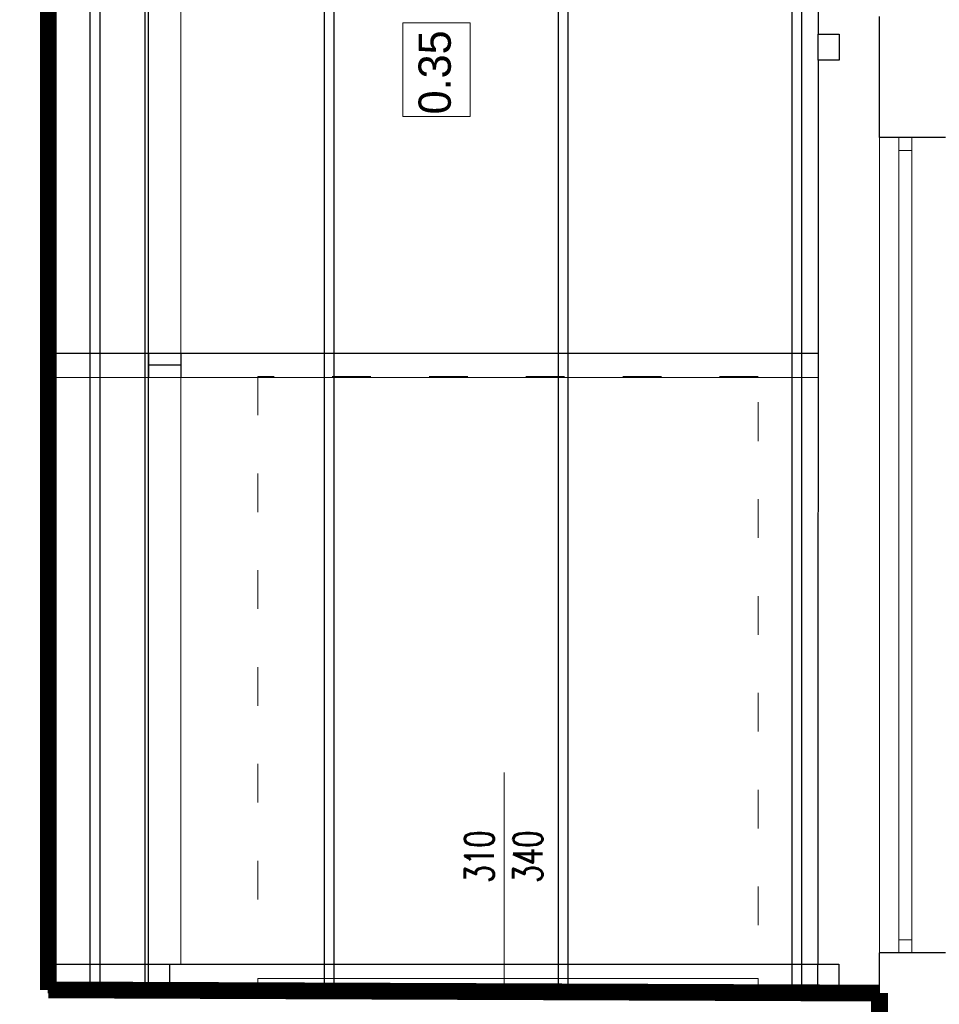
# Model space of a CAD drawing. Header units: millimetres. Extents: x -2948 to 78628, y 64669 to 215420.
# Tile 242 of 256: x 54513 to 55083, y 158750 to 159360. Entities that reach past the tile are written whole.
import ezdxf

# ---------------------------------------------------------------- set-up
doc = ezdxf.new("R2010")
doc.units = ezdxf.units.MM
for name, pattern in [('ACAD_ISO03W100', [30, 12, -18]), ('B0301', [25, 12.5, -6.25, 0, -6.25]), ('HIDDEN', [9.525, 6.35, -3.175])]:
    doc.linetypes.add(name, pattern=pattern)
doc.layers.add('C--L99b', color=1, linetype='Continuous')
doc.layers.add('KONSTR.STALOWA', color=42, linetype='Continuous')
for name, color, linetype, lineweight in [('NOWE SCIANY', 3, 'Continuous', 13), ('OPIS', 2, 'Continuous', 13), ('pomiwszczenia', 95, 'Continuous', 20), ('POMOC', 1, 'Continuous', 13), ('STOLARKA', 3, 'Continuous', 13), ('WYMIAR', 5, 'Continuous', 13), ('ŚCIANY', 7, 'Continuous', 30)]:
    doc.layers.add(name, color=color, linetype=linetype, lineweight=lineweight)
doc.styles.add('style2', font='romans.shx', dxfattribs={"width": 0.7})
doc.dimstyles.new('100', dxfattribs={"dimscale": 80, "dimtxt": 0.2, "dimasz": 0.2, "dimexe": 1.25, "dimexo": 0.625, "dimgap": 0.05, "dimtad": 1, "dimdec": 0, "dimdsep": 46, "dimlunit": 6, "dimtxsty": 'style2', "dimblk1": 'TICK', "dimblk2": 'TICK', "dimsah": 1, "dimcen": 0.2, "dimse1": 1, "dimse2": 1, "dimclrd": 256, "dimclrt": 2, "dimadec": 0, "dimazin": 0, "dimtfac": 1, "dimtdec": 0, "dimtix": 1, "dimtmove": 1, "dimatfit": 0, "dimldrblk": 'DOTSMALL', "dimfxl": 1, "dimtolj": 1, "dimtzin": 0, "dimarcsym": 0})

# ---------------------------------------------------------------- blocks, each defined once
blk = doc.blocks.new('TICK')
at = {"color": 5}
for p, q in [((0, -0.75), (0, 0.75)), ((-1, 0), (1, 0))]:
    blk.add_line(p, q, dxfattribs=at)
at = {"const_width": 0.1}
blk.add_lwpolyline([(-0.354, -0.354), (0.354, 0.354)], dxfattribs=at)
blk = doc.blocks.new('*D1824')
at = {"layer": 'Defpoints', "color": 0, "ltscale": 2, "transparency": 16777216}
for p in [(54986.77, 159866.62), (54327.21, 159361.62), (54981.25, 159361.62)]:
    blk.add_point(p, dxfattribs=at)
at = {"layer": 'WYMIAR', "lineweight": -2, "ltscale": 2, "transparency": 16777216}
blk.add_line((54327.21, 159850.62), (54327.21, 159377.62), dxfattribs=at)
at = {"layer": 'WYMIAR', "lineweight": -2, "ltscale": 2, "transparency": 16777216, "xscale": 16, "yscale": 16, "zscale": 16}
for p, rotation in [((54327.21, 159866.62), 90), ((54327.21, 159361.62), 270)]:
    blk.add_blockref('TICK', p, dxfattribs=dict(at, rotation=rotation))
at = {"layer": 'WYMIAR', "color": 2, "ltscale": 2, "transparency": 16777216, "insert": (54315.21, 159614.12), "char_height": 16, "attachment_point": 5, "rotation": 90, "style": 'style2'}
blk.add_mtext('\\A1;505', dxfattribs=at)
blk = doc.blocks.new('_DotSmall')
at = {"layer": 'OPIS', "color": 0, "const_width": 0.5}
blk.add_lwpolyline([(-0.0625, 0, 1), (0.0625, 0, 1)], format="xyb", close=True, dxfattribs=at)
blk = doc.blocks.new('*D1890')
at = {"layer": 'Defpoints', "color": 0, "ltscale": 2, "transparency": 16777216}
for p in [(54287.99, 162958.62), (55029.97, 162958.62), (55030.01, 153291.62)]:
    blk.add_point(p, dxfattribs=at)
at = {"layer": 'WYMIAR', "lineweight": -2, "ltscale": 2, "transparency": 16777216}
blk.add_line((54288.03, 153307.62), (54287.99, 162942.62), dxfattribs=at)
at = {"layer": 'WYMIAR', "lineweight": -2, "ltscale": 2, "transparency": 16777216, "xscale": 16, "yscale": 16, "zscale": 16}
for p, rotation in [((54287.99, 162958.62), 90.00020786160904), ((54288.03, 153291.62), 270.0002078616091)]:
    blk.add_blockref('TICK', p, dxfattribs=dict(at, rotation=rotation))
at = {"layer": 'WYMIAR', "color": 2, "ltscale": 2, "transparency": 16777216, "insert": (54275.53, 158125.12), "char_height": 16, "attachment_point": 5, "rotation": 90.00021, "style": 'style2'}
blk.add_mtext('\\A1;9\xa0667', dxfattribs=at)
blk = doc.blocks.new('*D1908')
at = {"layer": 'Defpoints', "color": 0, "ltscale": 2, "transparency": 16777216}
for p in [(54359.15, 158755.62), (55097.36, 158755.62), (55097.36, 158725.62)]:
    blk.add_point(p, dxfattribs=at)
at = {"layer": 'WYMIAR', "lineweight": -2, "ltscale": 2, "transparency": 16777216}
for p, q in [((54359.15, 158771.62), (54359.15, 158787.62)), ((54359.15, 158725.62), (54359.15, 158755.62)), ((54359.15, 158709.62), (54359.15, 158693.62))]:
    blk.add_line(p, q, dxfattribs=at)
at = {"layer": 'WYMIAR', "lineweight": -2, "ltscale": 2, "transparency": 16777216, "xscale": 16, "yscale": 16, "zscale": 16}
for p, rotation in [((54359.15, 158755.62), 270), ((54359.15, 158725.62), 90)]:
    blk.add_blockref('TICK', p, dxfattribs=dict(at, rotation=rotation))
at = {"layer": 'WYMIAR', "color": 2, "ltscale": 2, "transparency": 16777216, "insert": (54347.15, 158740.62), "char_height": 16, "attachment_point": 5, "rotation": 90, "style": 'style2'}
blk.add_mtext('\\A1;30', dxfattribs=at)
blk = doc.blocks.new('*D1909')
at = {"layer": 'Defpoints', "color": 0, "ltscale": 2, "transparency": 16777216}
for p in [(54359.15, 158905.62), (55086.96, 158905.62), (55097.36, 158755.62)]:
    blk.add_point(p, dxfattribs=at)
at = {"layer": 'WYMIAR', "lineweight": -2, "ltscale": 2, "transparency": 16777216}
blk.add_line((54359.15, 158771.62), (54359.15, 158889.62), dxfattribs=at)
at = {"layer": 'WYMIAR', "lineweight": -2, "ltscale": 2, "transparency": 16777216, "xscale": 16, "yscale": 16, "zscale": 16}
for p, rotation in [((54359.15, 158905.62), 90), ((54359.15, 158755.62), 270)]:
    blk.add_blockref('TICK', p, dxfattribs=dict(at, rotation=rotation))
at = {"layer": 'WYMIAR', "color": 2, "ltscale": 2, "transparency": 16777216, "insert": (54347.15, 158830.62), "char_height": 16, "attachment_point": 5, "rotation": 90, "style": 'style2'}
blk.add_mtext('\\A1;150', dxfattribs=at)
blk = doc.blocks.new('*D1936')
at = {"layer": 'Defpoints', "color": 0, "ltscale": 2, "transparency": 16777216}
for p in [(54359.15, 158917.62), (55071.96, 158917.62), (55071.96, 158905.62)]:
    blk.add_point(p, dxfattribs=at)
at = {"layer": 'WYMIAR', "lineweight": -2, "ltscale": 2, "transparency": 16777216}
for p, q in [((54359.15, 158933.62), (54359.15, 158949.62)), ((54359.15, 158905.62), (54359.15, 158917.62)), ((54359.15, 158889.62), (54359.15, 158873.62))]:
    blk.add_line(p, q, dxfattribs=at)
at = {"layer": 'WYMIAR', "lineweight": -2, "ltscale": 2, "transparency": 16777216, "xscale": 16, "yscale": 16, "zscale": 16}
for p, rotation in [((54359.15, 158917.62), 270), ((54359.15, 158905.62), 90)]:
    blk.add_blockref('TICK', p, dxfattribs=dict(at, rotation=rotation))
at = {"layer": 'WYMIAR', "color": 2, "ltscale": 2, "transparency": 16777216, "insert": (54347.15, 158911.62), "char_height": 16, "attachment_point": 5, "rotation": 90, "style": 'style2'}
blk.add_mtext('\\A1;12', dxfattribs=at)
blk = doc.blocks.new('*D1937')
at = {"layer": 'Defpoints', "color": 0, "ltscale": 2, "transparency": 16777216}
for p in [(54359.15, 159309.22), (55086.96, 159309.22), (55071.96, 158917.62)]:
    blk.add_point(p, dxfattribs=at)
at = {"layer": 'WYMIAR', "lineweight": -2, "ltscale": 2, "transparency": 16777216}
blk.add_line((54359.15, 158933.62), (54359.15, 159293.22), dxfattribs=at)
at = {"layer": 'WYMIAR', "lineweight": -2, "ltscale": 2, "transparency": 16777216, "xscale": 16, "yscale": 16, "zscale": 16}
for p, rotation in [((54359.15, 159309.22), 90), ((54359.15, 158917.62), 270)]:
    blk.add_blockref('TICK', p, dxfattribs=dict(at, rotation=rotation))
at = {"layer": 'WYMIAR', "color": 2, "ltscale": 2, "transparency": 16777216, "insert": (54347.15, 159113.42), "char_height": 16, "attachment_point": 5, "rotation": 90, "style": 'style2'}
blk.add_mtext('\\A1;392', dxfattribs=at)
blk = doc.blocks.new('*D1938')
at = {"layer": 'Defpoints', "color": 0, "ltscale": 2, "transparency": 16777216}
for p in [(54359.15, 159321.62), (55086.99, 159321.62), (55086.96, 159309.62)]:
    blk.add_point(p, dxfattribs=at)
at = {"layer": 'WYMIAR', "lineweight": -2, "ltscale": 2, "transparency": 16777216}
for p, q in [((54359.15, 159337.62), (54359.15, 159353.62)), ((54359.15, 159309.62), (54359.15, 159321.62)), ((54359.15, 159293.62), (54359.15, 159277.62))]:
    blk.add_line(p, q, dxfattribs=at)
at = {"layer": 'WYMIAR', "lineweight": -2, "ltscale": 2, "transparency": 16777216, "xscale": 16, "yscale": 16, "zscale": 16}
for p, rotation in [((54359.15, 159321.62), 270), ((54359.15, 159309.62), 90)]:
    blk.add_blockref('TICK', p, dxfattribs=dict(at, rotation=rotation))
at = {"layer": 'WYMIAR', "color": 2, "ltscale": 2, "transparency": 16777216, "insert": (54347.15, 159315.62), "char_height": 16, "attachment_point": 5, "rotation": 90, "style": 'style2'}
blk.add_mtext('\\A1;12', dxfattribs=at)
blk = doc.blocks.new('*D1939')
at = {"layer": 'Defpoints', "color": 0, "ltscale": 2, "transparency": 16777216}
for p in [(54359.15, 159923.62), (55095.96, 159923.62), (55086.99, 159321.62)]:
    blk.add_point(p, dxfattribs=at)
at = {"layer": 'WYMIAR', "lineweight": -2, "ltscale": 2, "transparency": 16777216}
blk.add_line((54359.15, 159337.62), (54359.15, 159907.62), dxfattribs=at)
at = {"layer": 'WYMIAR', "lineweight": -2, "ltscale": 2, "transparency": 16777216, "xscale": 16, "yscale": 16, "zscale": 16}
for p, rotation in [((54359.15, 159923.62), 90), ((54359.15, 159321.62), 270)]:
    blk.add_blockref('TICK', p, dxfattribs=dict(at, rotation=rotation))
at = {"layer": 'WYMIAR', "color": 2, "ltscale": 2, "transparency": 16777216, "insert": (54347.15, 159622.62), "char_height": 16, "attachment_point": 5, "rotation": 90, "style": 'style2'}
blk.add_mtext('\\A1;602', dxfattribs=at)

msp = doc.modelspace()

# ---------------------------------------------------------------- linework, layer by layer
at = {"layer": 'C--L99b', "color": 12, "linetype": 'B0301', "true_color": 0xdb0000, "const_width": 10.37}
for points in [[(54530.97, 159903.54), (54530.96, 158758.62)], [(54530.96, 158758.62), (55045.96, 158756.62)], [(55045.96, 158756.62), (55045.96, 154949.62)]]:
    msp.add_lwpolyline(points, dxfattribs=at)
at = {"layer": 'KONSTR.STALOWA', "ltscale": 2}
for p, q in [((54590.96, 158758.62), (54590.96, 159906.62)), ((54556.96, 158758.62), (54556.96, 159904.62)), ((54562.96, 158758.62), (54562.96, 159904.62)), ((54592.96, 158758.62), (54592.96, 159904.62)), ((54701.96, 158758.62), (54701.96, 159904.62)), ((54707.96, 158758.62), (54707.96, 159904.62)), ((54846.96, 158758.62), (54846.96, 159904.62)), ((54852.96, 158758.62), (54852.96, 159904.62)), ((54991.79, 158758.59), (54991.79, 159904.59)), ((54997.79, 158758.59), (54997.79, 159904.59)), ((55007.96, 159888.62), (55007.96, 159350.62)), ((55007.96, 159334.62), (55007.79, 158774.62)), ((54530.96, 159153.1), (55007.91, 159152.96)), ((54530.96, 159138.19), (54530.97, 159153.1)), ((54530.96, 159138.19), (55007.9, 159138.04)), ((54530.96, 158774.62), (55007.79, 158774.62)), ((54530.96, 158758.62), (54530.97, 158773.54)), ((55045.96, 158758.62), (54530.96, 158758.62)), ((55045.96, 158756.62), (54530.96, 158756.62))]:
    msp.add_line(p, q, dxfattribs=at)
at = {"layer": 'KONSTR.STALOWA', "linetype": 'HIDDEN', "ltscale": 2}
msp.add_line((54530.96, 158756.62), (54530.96, 159904.62), dxfattribs=at)
at = {"layer": 'KONSTR.STALOWA', "lineweight": 30, "ltscale": 2}
for p, q in [((54592.96, 159153.08), (54592.96, 159138.16)), ((54612.96, 159153.08), (54612.96, 159138.16)), ((54612.96, 159145.62), (54592.96, 159145.62))]:
    msp.add_line(p, q, dxfattribs=at)
for points in [[(55007.96, 159334.62), (55007.96, 159350.62), (55020.96, 159350.62), (55020.96, 159334.62)], [(54592.96, 158758.62), (54592.96, 158774.62), (54605.96, 158774.62), (54605.96, 158758.62)], [(55007.79, 158758.62), (55007.79, 158774.62), (55020.79, 158774.62), (55020.79, 158758.62)]]:
    msp.add_lwpolyline(points, close=True, dxfattribs=at)
at = {"layer": 'NOWE SCIANY'}
msp.add_line((54813.35, 158757.61), (54813.35, 158893.18), dxfattribs=at)
msp.add_line((54813.35, 158757.61), (54813.35, 158893.18), dxfattribs=at)
msp.add_line((54813.35, 158757.61), (54813.35, 158893.18), dxfattribs=at)
at = {"layer": 'NOWE SCIANY', "linetype": 'ACAD_ISO03W100', "ltscale": 2}
msp.add_lwpolyline([(54970.85, 158798.61), (54970.85, 159138.61), (54660.85, 159138.61), (54660.85, 158810.61)], dxfattribs=at)
at = {"layer": 'NOWE SCIANY', "ltscale": 2}
msp.add_lwpolyline([(54660.85, 158765.61), (54970.85, 158765.61), (54970.85, 158757.61), (54660.85, 158757.61)], close=True, dxfattribs=at)
at = {"layer": 'pomiwszczenia'}
msp.add_lwpolyline([(54750.57, 159299.76), (54750.57, 159357.65), (54792.26, 159357.65), (54792.26, 159299.76)], close=True, dxfattribs=at)
at = {"layer": 'POMOC'}
for p, q in [((54612.96, 158774.62), (54612.96, 159888.62)), ((55045.96, 158781.62), (55045.96, 159286.62))]:
    msp.add_line(p, q, dxfattribs=at)
at = {"layer": 'STOLARKA'}
for p, q in [((55057.96, 158781.62), (55057.96, 159286.62)), ((55065.96, 158781.62), (55065.96, 159286.62)), ((55057.96, 159278.62), (55065.96, 159278.62)), ((55057.96, 158789.62), (55065.96, 158789.62))]:
    msp.add_line(p, q, dxfattribs=at)
at = {"layer": 'STOLARKA', "ltscale": 2}
msp.add_line((54543.96, 158756.62), (55045.96, 158756.62), dxfattribs=at)
at = {"layer": 'ŚCIANY', "ltscale": 2}
for p, q in [((55045.96, 159286.62), (55045.96, 159361.62)), ((55080.96, 159286.62), (55045.96, 159286.62)), ((55086.96, 159286.62), (55045.96, 159286.62)), ((55045.96, 158673.62), (55045.96, 158781.62)), ((55080.96, 158781.62), (55045.96, 158781.62)), ((55086.96, 158781.62), (55045.96, 158781.62))]:
    msp.add_line(p, q, dxfattribs=at)

# ---------------------------------------------------------------- texts
at = {"layer": 'NOWE SCIANY', "linetype": 'Continuous', "ltscale": 0.2, "insert": (54789.06, 158825.01), "char_height": 18, "width": 280.1371, "attachment_point": 1, "rotation": 89.99152, "style": 'style2'}
msp.add_mtext('310\\P340', dxfattribs=at)
at = {"layer": 'pomiwszczenia', "insert": (54770.46, 159326.99), "char_height": 20, "attachment_point": 5, "rotation": 90}
msp.add_mtext_dynamic_manual_height_columns('0.35', width=0.7657, gutter_width=4.5, heights=[0], dxfattribs=at)

# ---------------------------------------------------------------- dimensions: what is measured, and where the dimension line sits
at = {"layer": 'WYMIAR', "ltscale": 2}
dim = msp.add_linear_dim(base=(54287.99, 162958.62), p1=(55030.01, 153291.62), p2=(55029.97, 162958.62), angle=90.00021, dimstyle='100', dxfattribs=at)
dim.commit()
dim.dimension.update_dxf_attribs({"geometry": '*D1890', "text_midpoint": (54287.53, 158125.12), "dimtype": 161})
for base, p1, p2, picture, middle in [((54359.15, 159923.62), (55086.99, 159321.62), (55095.96, 159923.62), '*D1939', (54347.15, 159622.62)), ((54327.21, 159361.62), (54986.77, 159866.62), (54981.25, 159361.62), '*D1824', (54315.21, 159614.12)), ((54359.15, 159321.62), (55086.96, 159309.62), (55086.99, 159321.62), '*D1938', (54347.15, 159315.62)), ((54359.15, 159309.22), (55071.96, 158917.62), (55086.96, 159309.22), '*D1937', (54347.15, 159113.42)), ((54359.15, 158917.62), (55071.96, 158905.62), (55071.96, 158917.62), '*D1936', (54347.15, 158911.62)), ((54359.15, 158905.62), (55097.36, 158755.62), (55086.96, 158905.62), '*D1909', (54347.15, 158830.62)), ((54359.15, 158755.62), (55097.36, 158725.62), (55097.36, 158755.62), '*D1908', (54347.15, 158740.62))]:
    dim = msp.add_linear_dim(base=base, p1=p1, p2=p2, angle=90, dimstyle='100', dxfattribs=at)
    dim.commit()
    dim.dimension.update_dxf_attribs({"geometry": picture, "text_midpoint": middle})

doc.saveas('drawing.dxf')
